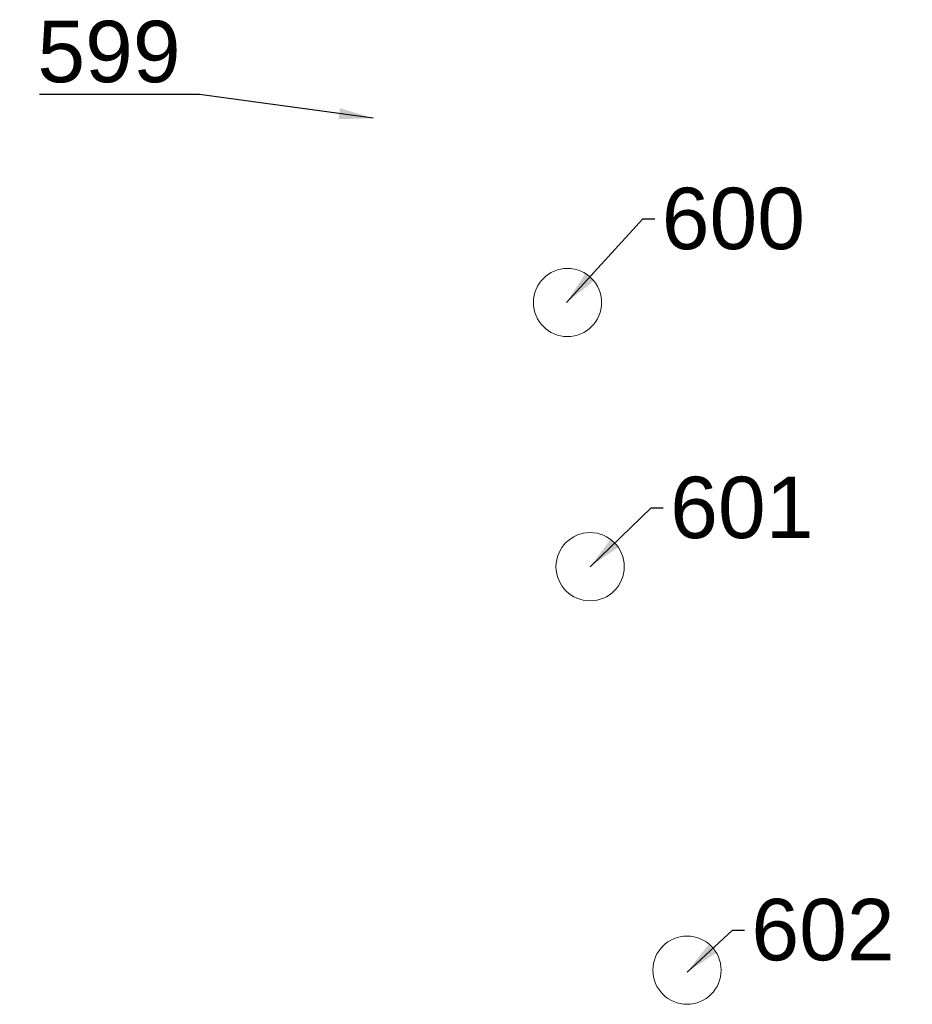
# Model space of a CAD drawing. Extents: x 5550606 to 5555059, y 5709169 to 5713510.
# Tile 26 of 33: x 5554558 to 5554584, y 5709980 to 5710009. Entities that reach past the tile are written whole.
import ezdxf
from ezdxf import colors
from ezdxf.entities.mleader import LeaderData, LeaderLine
from ezdxf.math import Vec2, Vec3

# ---------------------------------------------------------------- set-up
doc = ezdxf.new("R2010")
doc.units = 0
doc.layers.add('z_drzewa', color=96, linetype='Continuous', lineweight=20)
doc.layers.add('z_drzewa-etykiety', color=96, linetype='Continuous', lineweight=9)
doc.styles.add('Z_Opisy', font='arial.ttf', dxfattribs={"height": 1.2})

msp = doc.modelspace()

# ---------------------------------------------------------------- linework, layer by layer
at = {"layer": 'z_drzewa'}
for centre in [(5554573.826, 5710000.572), (5554574.489, 5709992.832), (5554577.327, 5709981.012)]:
    msp.add_circle(centre, 1, dxfattribs=at)

# ---------------------------------------------------------------- leaders
at = {"layer": 'z_drzewa-etykiety'}
ml = msp.add_multileader_mtext('Standard', dxfattribs=at)
ml.set_content('599', color=256, style='Z_Opisy')
ml.set_leader_properties()
ml.build(insert=Vec2(0, 0))
ml.multileader.update_dxf_attribs({"text_right_attachment_type": 6, "dogleg_length": 0.358, "arrow_head_size": 0})
ctx = ml.context
ctx.base_point, ctx.char_height, ctx.arrow_head_size, ctx.landing_gap_size, ctx.plane_origin = Vec3(5554558.313, 5710007.91), 1.8, 0, 0.2, Vec3(5554568.13, 5710005.97)
ctx.right_attachment, ctx.text_align_type = 6, 2
notes = []
notes.append((ctx, [(0, (1, 1, 0), (5554563.052, 5710006.665), (-1, 0), 0.358, [(0, [(5554568.13, 5710005.97)], 0, [])])]))
ctx.mtext.insert, ctx.mtext.alignment, ctx.mtext.flow_direction = Vec3(5554562.494, 5710008.825), 3, 5
ml = msp.add_multileader_mtext('Standard', dxfattribs=at)
ml.set_content('600', color=256, style='Z_Opisy')
ml.set_leader_properties()
ml.build(insert=Vec2(0, 0))
ml.multileader.update_dxf_attribs({"text_right_attachment_type": 6, "dogleg_length": 0.358, "arrow_head_size": 0})
ctx = ml.context
ctx.base_point, ctx.char_height, ctx.arrow_head_size, ctx.landing_gap_size, ctx.plane_origin = Vec3(5554576.387, 5710003.019), 1.8, 0, 0.2, Vec3(5554573.797, 5710000.572)
ctx.right_attachment = 6
notes.append((ctx, [(0, (1, 1, 0), (5554576.028, 5710003.019), (1, 0), 0.358, [(0, [(5554573.797, 5710000.572)], 0, [])])]))
ctx.mtext.insert, ctx.mtext.flow_direction = Vec3(5554576.587, 5710003.935), 5
ml = msp.add_multileader_mtext('Standard', dxfattribs=at)
ml.set_content('601', color=256, style='Z_Opisy')
ml.set_leader_properties()
ml.build(insert=Vec2(0, 0))
ml.multileader.update_dxf_attribs({"text_right_attachment_type": 6, "dogleg_length": 0.358, "arrow_head_size": 0})
ctx = ml.context
ctx.base_point, ctx.char_height, ctx.arrow_head_size, ctx.landing_gap_size, ctx.plane_origin = Vec3(5554576.634, 5709994.554), 1.8, 0, 0.2, Vec3(5554574.489, 5709992.832)
ctx.right_attachment = 6
notes.append((ctx, [(0, (1, 1, 0), (5554576.275, 5709994.554), (1, 0), 0.358, [(0, [(5554574.489, 5709992.832)], 0, [])])]))
ctx.mtext.insert, ctx.mtext.flow_direction = Vec3(5554576.834, 5709995.469), 5
ml = msp.add_multileader_mtext('Standard', dxfattribs=at)
ml.set_content('602', color=256, style='Z_Opisy')
ml.set_leader_properties()
ml.build(insert=Vec2(0, 0))
ml.multileader.update_dxf_attribs({"text_right_attachment_type": 6, "dogleg_length": 0.358, "arrow_head_size": 0})
ctx = ml.context
ctx.base_point, ctx.char_height, ctx.arrow_head_size, ctx.landing_gap_size, ctx.plane_origin = Vec3(5554579.013, 5709982.185), 1.8, 0, 0.2, Vec3(5554577.327, 5709980.952)
ctx.right_attachment = 6
notes.append((ctx, [(0, (1, 1, 0), (5554578.655, 5709982.185), (1, 0), 0.358, [(0, [(5554577.327, 5709980.952)], 0, [])])]))
ctx.mtext.insert, ctx.mtext.flow_direction = Vec3(5554579.213, 5709983.1), 5
for ctx, leaders in notes:
    for number, flags, end, landing, length, lines in leaders:
        leader = LeaderData()
        leader.index, (leader.has_last_leader_line, leader.has_dogleg_vector, leader.attachment_direction) = number, flags
        leader.last_leader_point, leader.dogleg_vector, leader.dogleg_length = Vec3(end), Vec3(landing), length
        for number, points, colour, breaks in lines:
            line = LeaderLine()
            line.index, line.vertices, line.color, line.breaks = number, Vec3.list(points), colors.encode_raw_color(colour), breaks
            leader.lines.append(line)
        ctx.leaders.append(leader)

doc.saveas('drawing.dxf')
